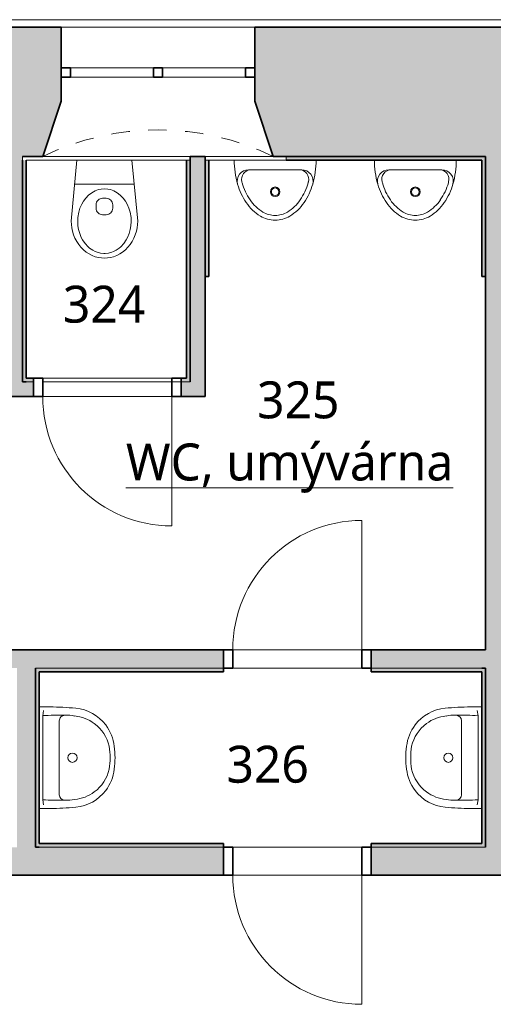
# Model space of a CAD drawing. Header units: metres. Extents: x -0.2 to 44.7, y -1.1 to 28.
# Tile 9 of 11: x 26.1 to 28.6, y 9.5 to 14.8. Entities that reach past the tile are written whole.
import ezdxf

# ---------------------------------------------------------------- set-up
doc = ezdxf.new("R2010")
doc.units = ezdxf.units.M
doc.linetypes.add('AV - Cerch_ 1 tecka 4mm', pattern=[0.006, 0.004, -0.001, 0, -0.001])
doc.layers.add('AV-MISTNOSTI', color=5, linetype='Continuous', lineweight=5, true_color=0x0000ff)
for name, color, linetype, lineweight in [('AV-SRAFY', 7, 'Continuous', 35), ('AV-STAVBA', 7, 'Continuous', 18), ('AV-VYBAVENI', 7, 'Continuous', 18)]:
    doc.layers.add(name, color=color, linetype=linetype, lineweight=lineweight)
doc.styles.add('Trebuchet MS_B', font='trebuc.ttf', dxfattribs={"height": 0.2})

# ---------------------------------------------------------------- blocks, each defined once
blk = doc.blocks.new('DO_1-P_Ocel_ - 700x1970_100-995663-3NP')
at = {"layer": 'AV-STAVBA', "color": 254, "true_color": 0xcccccc}
for p, q in [((-0.35, 0.74), (-0.35, 0.04)), ((-0.35, 0.04), (0.35, 0.04)), ((-0.35, -0.06), (0.35, -0.06))]:
    blk.add_line(p, q, dxfattribs=at)
at = {"layer": 'AV-STAVBA', "color": 254, "linetype": 'AV - Cerch_ 1 tecka 4mm', "true_color": 0xcccccc}
for p, q in [((-0.4, 0.04), (0.4, 0.04)), ((-0.35, 0.04), (0.35, 0.04)), ((-0.4, -0.04), (0.4, -0.04)), ((-0.35, -0.06), (0.35, -0.06))]:
    blk.add_line(p, q, dxfattribs=at)
at = {"layer": 'AV-STAVBA', "color": 254, "lineweight": 35, "true_color": 0xcccccc}
for p, q in [((-0.35, 0.04), (-0.4, 0.04)), ((-0.4, 0.04), (-0.4, -0.06)), ((-0.35, -0.06), (-0.35, 0.04)), ((0.4, 0.04), (0.35, 0.04)), ((0.35, 0.04), (0.35, -0.06)), ((0.4, -0.06), (0.4, 0.04)), ((-0.4, -0.06), (-0.35, -0.06)), ((0.35, -0.06), (0.4, -0.06))]:
    blk.add_line(p, q, dxfattribs=at)
at = {"layer": 'AV-STAVBA', "color": 254, "true_color": 0xcccccc}
blk.add_arc((-0.35, 0.04), 0.7, 0, 90, dxfattribs=at)
blk = doc.blocks.new('DO_1-L_Ocel_ - 700x1970_100-947950-3NP')
at = {"layer": 'AV-STAVBA', "color": 254, "true_color": 0xcccccc}
for p, q in [((0.35, 0.75), (0.35, 0.05)), ((-0.35, 0.05), (0.35, 0.05)), ((-0.35, -0.05), (0.35, -0.05))]:
    blk.add_line(p, q, dxfattribs=at)
at = {"layer": 'AV-STAVBA', "color": 254, "linetype": 'AV - Cerch_ 1 tecka 4mm', "true_color": 0xcccccc}
for p, q in [((-0.4, 0.05), (0.4, 0.05)), ((-0.35, 0.05), (0.35, 0.05)), ((-0.4, -0.05), (0.4, -0.05)), ((-0.35, -0.05), (0.35, -0.05))]:
    blk.add_line(p, q, dxfattribs=at)
at = {"layer": 'AV-STAVBA', "color": 254, "lineweight": 35, "true_color": 0xcccccc}
for p, q in [((-0.35, 0.05), (-0.4, 0.05)), ((-0.4, 0.05), (-0.4, -0.05)), ((-0.35, -0.05), (-0.35, 0.05)), ((0.4, 0.05), (0.35, 0.05)), ((0.35, 0.05), (0.35, -0.05)), ((0.4, -0.05), (0.4, 0.05)), ((-0.4, -0.05), (-0.35, -0.05)), ((0.35, -0.05), (0.4, -0.05))]:
    blk.add_line(p, q, dxfattribs=at)
at = {"layer": 'AV-STAVBA', "color": 254, "true_color": 0xcccccc}
blk.add_arc((0.35, 0.05), 0.7, 90, 180, dxfattribs=at)
blk = doc.blocks.new('DO_1-P_Ocel_ - 700x1970_150-988023-3NP')
at = {"layer": 'AV-STAVBA', "color": 254, "true_color": 0xcccccc}
for p, q in [((-0.35, 0.775), (-0.35, 0.075)), ((-0.35, 0.075), (0.35, 0.075)), ((-0.35, -0.075), (0.35, -0.075))]:
    blk.add_line(p, q, dxfattribs=at)
at = {"layer": 'AV-STAVBA', "color": 254, "linetype": 'AV - Cerch_ 1 tecka 4mm', "true_color": 0xcccccc}
for p, q in [((-0.4, 0.075), (0.4, 0.075)), ((-0.35, 0.075), (0.35, 0.075)), ((-0.4, -0.075), (0.4, -0.075)), ((-0.35, -0.075), (0.35, -0.075))]:
    blk.add_line(p, q, dxfattribs=at)
at = {"layer": 'AV-STAVBA', "color": 254, "lineweight": 35, "true_color": 0xcccccc}
for p, q in [((-0.35, 0.075), (-0.4, 0.075)), ((-0.4, 0.075), (-0.4, -0.075)), ((-0.35, -0.075), (-0.35, 0.075)), ((0.4, 0.075), (0.35, 0.075)), ((0.35, 0.075), (0.35, -0.075)), ((0.4, -0.075), (0.4, 0.075)), ((-0.4, -0.075), (-0.35, -0.075)), ((0.35, -0.075), (0.4, -0.075))]:
    blk.add_line(p, q, dxfattribs=at)
at = {"layer": 'AV-STAVBA', "color": 254, "true_color": 0xcccccc}
blk.add_arc((-0.35, 0.075), 0.7, 0, 90, dxfattribs=at)
blk = doc.blocks.new('WI_2 - 1050x750-1238841-3NP')
at = {"layer": 'AV-STAVBA', "color": 254, "linetype": 'AV - Cerch_ 1 tecka 4mm', "lineweight": 13, "true_color": 0xcccccc}
for p, q in [((1.655, 0.35), (0.605, 0.35)), ((1.655, -0.35), (0.605, -0.35))]:
    blk.add_line(p, q, dxfattribs=at)
at = {"layer": 'AV-STAVBA', "color": 254, "lineweight": 35, "true_color": 0xcccccc}
for p, q in [((0.605, -0.13), (0.605, -0.08)), ((0.605, -0.08), (0.655, -0.08)), ((0.655, -0.08), (0.655, -0.13)), ((1.105, -0.13), (1.105, -0.08)), ((1.105, -0.08), (1.155, -0.08)), ((1.155, -0.08), (1.155, -0.13)), ((1.605, -0.13), (1.605, -0.08)), ((1.605, -0.08), (1.655, -0.08)), ((1.655, -0.08), (1.655, -0.13)), ((0.655, -0.13), (0.605, -0.13)), ((1.155, -0.13), (1.105, -0.13)), ((1.655, -0.13), (1.605, -0.13))]:
    blk.add_line(p, q, dxfattribs=at)
at = {"layer": 'AV-STAVBA', "color": 254, "true_color": 0xcccccc}
for p, q in [((0.605, -0.08), (0.605, -0.13)), ((0.605, -0.08), (1.655, -0.08)), ((1.105, -0.08), (0.655, -0.08)), ((0.655, -0.08), (0.655, -0.13)), ((1.605, -0.08), (1.155, -0.08)), ((1.605, -0.08), (1.605, -0.13)), ((1.655, -0.08), (1.655, -0.13)), ((0.605, -0.13), (1.655, -0.13)), ((0.655, -0.13), (1.105, -0.13)), ((1.155, -0.13), (1.605, -0.13))]:
    blk.add_line(p, q, dxfattribs=at)
blk = doc.blocks.new('GM_Nika se zkoseným ostěním a klenutým nadpražím - 1050x850-1239062-3NP')
at = {"layer": 'AV-STAVBA', "color": 254, "linetype": 'AV - Cerch_ 1 tecka 4mm', "lineweight": 13, "true_color": 0xcccccc}
for p, q in [((0.525, 0.35), (-0.525, 0.35)), ((0.625, -0.35), (-0.625, -0.35))]:
    blk.add_line(p, q, dxfattribs=at)
blk.add_arc((0, -1.6341), 1.4281, 64.0468, 115.9532, dxfattribs=at)
blk = doc.blocks.new('Koncepční WC - WC NADRZ-1470814-3NP')
at = {"layer": 'AV-VYBAVENI', "color": 254, "lineweight": 13, "true_color": 0xcccccc}
for p, q in [((0.0876, 0.5367), (0.0708, 0.5323)), ((0.1042, 0.5392), (0.0876, 0.5367)), ((0.1203, 0.54), (0.1042, 0.5392)), ((0.1365, 0.5392), (0.1203, 0.54)), ((0.1531, 0.5367), (0.1365, 0.5392)), ((0.1699, 0.5323), (0.1531, 0.5367)), ((-0.007, 0.4814), (-0.0194, 0.4661)), ((0.0069, 0.4953), (-0.007, 0.4814)), ((0.0218, 0.5074), (0.0069, 0.4953)), ((0.0377, 0.5177), (0.0218, 0.5074)), ((0.0398, 0.4856), (0.0314, 0.4782)), ((0.0541, 0.526), (0.0377, 0.5177)), ((0.0564, 0.4971), (0.0398, 0.4856)), ((0.0708, 0.5323), (0.0541, 0.526)), ((0.0707, 0.5044), (0.0564, 0.4971)), ((0.0799, 0.5081), (0.0707, 0.5044)), ((0.0987, 0.513), (0.0799, 0.5081)), ((0.117, 0.515), (0.0987, 0.513)), ((0.1203, 0.515), (0.117, 0.515)), ((0.1237, 0.515), (0.1203, 0.515)), ((0.142, 0.513), (0.1237, 0.515)), ((0.1607, 0.5081), (0.142, 0.513)), ((0.1699, 0.5044), (0.1607, 0.5081)), ((0.1866, 0.526), (0.1699, 0.5323)), ((0.1842, 0.4971), (0.1699, 0.5044)), ((0.2008, 0.4856), (0.1842, 0.4971)), ((0.203, 0.5177), (0.1866, 0.526)), ((0.2093, 0.4782), (0.2008, 0.4856)), ((0.2188, 0.5074), (0.203, 0.5177)), ((0.2338, 0.4953), (0.2188, 0.5074)), ((0.2476, 0.4814), (0.2338, 0.4953)), ((0.2601, 0.4661), (0.2476, 0.4814)), ((-0.0396, 0.4319), (-0.047, 0.4136)), ((-0.0303, 0.4494), (-0.0396, 0.4319)), ((-0.0194, 0.4661), (-0.0303, 0.4494)), ((-0.0051, 0.4278), (-0.0139, 0.4061)), ((0.0018, 0.4409), (-0.0051, 0.4278)), ((0.0148, 0.4601), (0.0018, 0.4409)), ((0.0314, 0.4782), (0.0148, 0.4601)), ((0.2258, 0.4601), (0.2093, 0.4782)), ((0.2388, 0.4409), (0.2258, 0.4601)), ((0.2458, 0.4278), (0.2388, 0.4409)), ((0.2546, 0.4061), (0.2458, 0.4278)), ((0.271, 0.4494), (0.2601, 0.4661)), ((0.2802, 0.4319), (0.271, 0.4494)), ((0.2877, 0.4136), (0.2802, 0.4319)), ((-0.0567, 0.3764), (-0.0597, 0.34)), ((-0.0527, 0.395), (-0.0567, 0.3764)), ((-0.047, 0.4136), (-0.0527, 0.395)), ((-0.0197, 0.3855), (-0.0233, 0.3644)), ((-0.0139, 0.4061), (-0.0197, 0.3855)), ((0.2603, 0.3855), (0.2546, 0.4061)), ((0.2639, 0.3644), (0.2603, 0.3855)), ((0.2934, 0.395), (0.2877, 0.4136)), ((0.2973, 0.3764), (0.2934, 0.395)), ((0.3003, 0.34), (0.2973, 0.3764)), ((-0.0597, 0.34), (-0.0288, 0.01)), ((-0.0233, 0.3644), (-0.0247, 0.342)), ((-0.0247, 0.342), (-0.0237, 0.3197)), ((0.2653, 0.342), (0.2639, 0.3644)), ((0.2644, 0.3197), (0.2653, 0.342)), ((0.2695, 0.01), (0.3003, 0.34)), ((-0.0237, 0.3197), (-0.019, 0.2916)), ((-0.019, 0.2916), (-0.0125, 0.2698)), ((-0.0125, 0.2698), (-0.0032, 0.2484)), ((0.0753, 0.2508), (0.0753, 0.2704)), ((0.1103, 0.3054), (0.1203, 0.3054)), ((0.1203, 0.3054), (0.1303, 0.3054)), ((0.1653, 0.2508), (0.1653, 0.2704)), ((0.2439, 0.2484), (0.2532, 0.2698)), ((0.2532, 0.2698), (0.2597, 0.2916)), ((0.2597, 0.2916), (0.2644, 0.3197)), ((-0.0032, 0.2484), (0.0063, 0.2319)), ((0.0063, 0.2319), (0.0188, 0.2151)), ((0.0188, 0.2151), (0.0344, 0.199)), ((0.1203, 0.2158), (0.1103, 0.2158)), ((0.1303, 0.2158), (0.1203, 0.2158)), ((0.2063, 0.199), (0.2219, 0.2151)), ((0.2219, 0.2151), (0.2344, 0.2319)), ((0.2344, 0.2319), (0.2439, 0.2484)), ((0.0344, 0.199), (0.0515, 0.1859)), ((0.0515, 0.1859), (0.0699, 0.1759)), ((0.0699, 0.1759), (0.0885, 0.1693)), ((0.0885, 0.1693), (0.102, 0.1664)), ((0.102, 0.1664), (0.1203, 0.165)), ((0.1203, 0.165), (0.1387, 0.1664)), ((0.1387, 0.1664), (0.1521, 0.1693)), ((0.1521, 0.1693), (0.1708, 0.1759)), ((0.1708, 0.1759), (0.1891, 0.1859)), ((0.1891, 0.1859), (0.2063, 0.199)), ((-0.0409, 0.1398), (0.1203, 0.1398)), ((0.1203, 0.1398), (0.2816, 0.1398))]:
    blk.add_line(p, q, dxfattribs=at)
for centre, start, end in [((0.1103, 0.2704), 90, 180), ((0.1303, 0.2704), 360, 90), ((0.1103, 0.2508), 180, 270), ((0.1303, 0.2508), 270, 0)]:
    blk.add_arc(centre, 0.035, start, end, dxfattribs=at)
blk = doc.blocks.new('Koncepční pisoár - 440x325-1488373-3NP')
at = {"layer": 'AV-VYBAVENI', "color": 254, "true_color": 0xcccccc}
for p, q in [((-0.0189, 0.0616), (0.2689, 0.0616)), ((0.097, 0.011), (0.097, 0.01))]:
    blk.add_line(p, q, dxfattribs=at)
for radius in [0.0258, 0.0206]:
    blk.add_circle((0.125, 0.1808), radius, dxfattribs=at)
for centre, radius, start, end in [((0.125, 0.1806), 0.1542, 90, 121.2524), ((0.125, 0.1806), 0.1542, 58.7476, 90), ((0.1746, 0.0988), 0.2499, 121.2524, 145.6849), ((0.1746, 0.0988), 0.2241, 121.2524, 145.6849), ((0.125, 0.1806), 0.1285, 90, 121.2524), ((0.125, 0.1806), 0.1285, 58.7476, 90), ((0.0754, 0.0988), 0.2241, 34.3151, 58.7476), ((0.0754, 0.0988), 0.2499, 34.3151, 58.7476), ((0.2533, 0.0451), 0.3451, 145.6849, 164.2135), ((0.2533, 0.0451), 0.3193, 145.6849, 164.2135), ((-0.0033, 0.0451), 0.3193, 15.7865, 34.3151), ((-0.0033, 0.0451), 0.3451, 16.0472, 34.3151), ((0.3776, 0.01), 0.4743, 164.2135, 180), ((-0.0189, 0.1234), 0.0619, 164.2973, 270), ((-0.0057, 0.1131), 0.0516, 164.9419, 270), ((0.3776, 0.01), 0.4485, 164.2135, 164.9419), ((0.2557, 0.1131), 0.0516, 270, 15.0581), ((0.2689, 0.1234), 0.0619, 270, 16.0472), ((-0.1276, 0.01), 0.4485, 15.0581, 15.7865), ((-0.1276, 0.01), 0.4743, 360, 15.7865)]:
    blk.add_arc(centre, radius, start, end, dxfattribs=at)
blk = doc.blocks.new('Koncepční umyvadlo - 550x400-1470811-3NP')
at = {"layer": 'AV-VYBAVENI', "color": 254, "true_color": 0xcccccc}
for p, q in [((-0.075, 0.12), (0.125, 0.12)), ((0.125, 0.12), (0.325, 0.12)), ((-0.15, 0.0696), (-0.15, 0.01)), ((0.4, 0.01), (0.4, 0.0696)), ((-0.13, 0.0342), (-0.1027, 0.03)), ((-0.1027, 0.03), (0.3527, 0.03)), ((0.3527, 0.03), (0.38, 0.0342))]:
    blk.add_line(p, q, dxfattribs=at)
blk.add_circle((0.125, 0.191), 0.025, dxfattribs=at)
for centre, radius, start, end in [((0.1108, 0.183), 0.2128, 102.9464, 143.5152), ((0.087, 0.1893), 0.2291, 95.9722, 127.4241), ((0.125, 0.0213), 0.4007, 81.122, 98.878), ((0.125, -0.0054), 0.4007, 81.122, 98.878), ((0.163, 0.1893), 0.2291, 52.5759, 84.0278), ((0.1392, 0.183), 0.2128, 36.4848, 77.0536), ((0.0863, 0.1873), 0.2303, 126.9872, 174.6397), ((0.1637, 0.1873), 0.2303, 5.3603, 53.0128), ((0.1142, 0.1817), 0.2163, 143.7612, 174.2094), ((0.1358, 0.1817), 0.2163, 5.7906, 36.2388), ((1.3731, 0.0627), 1.5231, 174.4928, 179.7382), ((0.092, 0.1621), 0.1973, 167.8887, 183.5287), ((0.158, 0.1621), 0.1973, 356.4713, 12.1113), ((-1.1231, 0.0627), 1.5231, 0.2618, 5.5072), ((1.2179, 0.1148), 1.3234, 178.4771, 183.6753), ((-0.075, 0.15), 0.03, 180, 270), ((0.325, 0.15), 0.03, 270, 360), ((-0.9659, 0.1148), 1.3213, 356.3208, 1.5269)]:
    blk.add_arc(centre, radius, start, end, dxfattribs=at)
blk = doc.blocks.new('Řísma 2NP_ vnitroblok - Řísma 2NP_ vnitroblok-1646675-3NP')
at = {"layer": 'AV-STAVBA', "color": 254, "true_color": 0xcccccc}
blk.add_line((25.2351, 14.789), (39.7648, 14.789), dxfattribs=at)
blk = doc.blocks.new('D0089 - 1514 - OÚPSŘ_Benešova_rvt-1-3NP')
at = {"layer": 'AV-SRAFY', "lineweight": 5, "true_color": 0xcccccc}
h = blk.add_hatch(color=254, dxfattribs=at)
h.paths.add_polyline_path([(39.2348, 14.0482), (39.2348, 14.7482), (38.5248, 14.7482), (38.5248, 14.3082), (38.5998, 14.0482)])
h.paths.add_polyline_path([(35.7548, 14.0482), (37.3498, 14.0482), (37.4248, 14.3082), (37.4248, 14.7482), (35.6798, 14.7482), (35.6798, 14.3082)])
h.paths.add_polyline_path([(24.9948, 14.0482), (26.0848, 14.0482), (26.0848, 14.7482), (24.8748, 14.7482), (24.8748, 14.0482), (24.9748, 14.0482)])
h.paths.add_polyline_path([(24.4114, 14.0482), (24.4248, 14.0482), (24.4248, 14.7482), (23.8998, 14.7482), (23.8998, 14.0482), (23.9798, 14.0482)])
h.paths.add_polyline_path([(34.5048, 14.0482), (34.5798, 14.3082), (34.5798, 14.7482), (33.3798, 14.7482), (33.3798, 14.3082), (33.4548, 14.0482), (34.1648, 14.0482)])
h.paths.add_polyline_path([(27.5148, 14.0482), (29.2048, 14.0482), (29.2798, 14.3082), (29.2798, 14.7482), (27.5148, 14.7482), (27.5148, 14.3482)])
h.paths.add_polyline_path([(32.2048, 14.0482), (32.2798, 14.3082), (32.2798, 14.7482), (30.3798, 14.7482), (30.3798, 14.3082), (30.4548, 14.0482), (31.4843, 14.0482)])
h.paths.add_polyline_path([(22.8848, 14.0482), (23.1998, 14.0482), (23.1998, 14.7482), (22.6548, 14.7482), (22.6548, 14.0482), (22.8048, 14.0482)])
h.paths.add_polyline_path([(21.6448, 14.0482), (22.2048, 14.0482), (22.2048, 14.7482), (20.9048, 14.7482), (20.9048, 14.2982), (20.9798, 14.0482), (21.3801, 14.0482)])
h.paths.add_polyline_path([(18.5298, 14.0482), (18.6048, 14.2982), (18.6048, 14.7482), (17.7648, 14.7482), (17.7648, 14.0482), (18.3489, 14.0482)])
h.paths.add_polyline_path([(19.6048, 14.2982), (19.9048, 14.2982), (19.9048, 14.7482), (19.6048, 14.7482)])
h = blk.add_hatch(color=254, dxfattribs=at)
h.paths.add_polyline_path([(27.5148, 14.0482), (27.5148, 14.7482), (27.3448, 14.7482), (27.3448, 14.3482), (27.4448, 14.0482)])
h.paths.add_polyline_path([(26.0848, 14.0482), (26.1948, 14.0482), (26.2948, 14.3482), (26.2948, 14.7482), (26.0848, 14.7482), (26.0848, 14.4782)])
for points in [[(26.0848, 12.8282), (26.0848, 14.0482), (26.0048, 14.0482), (26.0048, 12.8282)], [(26.0848, 12.8282), (26.1048, 12.8282), (26.1048, 14.0282), (26.0848, 14.0277), (26.0848, 13.3695)], [(26.9748, 12.8482), (26.9948, 12.8482), (26.9948, 14.0282), (26.9748, 14.0282), (26.9748, 13.3695)], [(27.0748, 14.0282), (27.0748, 14.0482), (26.9948, 14.0482), (26.9948, 14.0282)], [(26.9948, 12.8282), (27.0748, 12.8282), (27.0748, 14.0282), (26.9948, 14.0282), (26.9948, 13.3695)], [(27.0948, 13.3982), (27.0948, 14.0282), (27.0748, 14.0282), (27.0748, 13.3982)], [(28.5948, 14.0282), (28.5948, 14.0482), (27.5148, 14.0482), (27.5148, 14.0282), (28.5748, 14.0282)]]:
    blk.add_hatch(color=254, dxfattribs=at).paths.add_polyline_path(points)
at = {"layer": 'AV-SRAFY', "lineweight": 18, "true_color": 0xcccccc}
for points in [[(28.5748, 13.3982), (28.5948, 13.3982), (28.5948, 14.0282), (28.5748, 14.0282)], [(28.7448, 10.3082), (28.7448, 14.0482), (28.5948, 14.0482), (28.5948, 10.3082)], [(26.1548, 11.2782), (26.1548, 11.3782), (24.2948, 11.3782), (24.2948, 11.2782), (26.0548, 11.2782)], [(26.0548, 10.3082), (26.1548, 10.3082), (26.1548, 11.2782), (26.0548, 11.2782), (26.0548, 10.4812)], [(26.1748, 10.3082), (26.1748, 11.2582), (26.1548, 11.2582), (26.1548, 10.3082)], [(28.5748, 10.3282), (28.5948, 10.3282), (28.5948, 11.2782), (28.5748, 11.2782), (28.5748, 10.4812)]]:
    blk.add_hatch(color=254, dxfattribs=at).paths.add_polyline_path(points)
h = blk.add_hatch(color=254, dxfattribs=at)
h.paths.add_polyline_path([(26.9948, 12.8282), (26.9948, 12.8482), (26.9448, 12.8482), (26.9448, 12.8282)])
h.paths.add_polyline_path([(26.1048, 12.8282), (26.1448, 12.8282), (26.1448, 12.8482), (26.1048, 12.8482)])
h = blk.add_hatch(color=254, dxfattribs=at)
h.paths.add_polyline_path([(25.0948, 12.7482), (25.1348, 12.7482), (25.1348, 12.8282), (25.0948, 12.8282)])
h.paths.add_polyline_path([(26.1448, 12.7482), (26.1448, 12.8282), (25.9348, 12.8282), (25.9348, 12.7482)])
h.paths.add_polyline_path([(27.0748, 12.7482), (27.0748, 12.8282), (26.9448, 12.8282), (26.9448, 12.7482)])
h = blk.add_hatch(color=254, dxfattribs=at)
h.paths.add_polyline_path([(27.9748, 11.2782), (28.5948, 11.2782), (28.5948, 11.3782), (27.9748, 11.3782)])
h.paths.add_polyline_path([(27.1748, 11.2782), (27.1748, 11.3782), (26.1548, 11.3782), (26.1548, 11.2782)])
h = blk.add_hatch(color=254, dxfattribs=at)
h.paths.add_polyline_path([(27.9748, 11.2582), (28.5748, 11.2582), (28.5748, 11.2782), (27.9748, 11.2782)])
h.paths.add_polyline_path([(26.1548, 11.2582), (27.1748, 11.2582), (27.1748, 11.2782), (26.1548, 11.2782)])
h = blk.add_hatch(color=254, dxfattribs=at)
h.paths.add_polyline_path([(31.1698, 10.1582), (31.1698, 10.3082), (27.9748, 10.3082), (27.9748, 10.1582), (29.4635, 10.1582)])
h.paths.add_polyline_path([(34.0148, 10.1582), (34.0148, 10.3082), (32.0698, 10.3082), (32.0698, 10.1582)])
h.paths.add_polyline_path([(23.401, 10.1582), (24.3348, 10.1582), (24.3348, 10.3082), (23.2148, 10.3082), (23.2148, 10.1582)])
h.paths.add_polyline_path([(25.1348, 10.1582), (27.1748, 10.1582), (27.1748, 10.3082), (25.1348, 10.3082)])
h.paths.add_polyline_path([(21.7948, 10.1582), (22.4148, 10.1582), (22.4148, 10.3082), (21.7948, 10.3082)])
h = blk.add_hatch(color=254, dxfattribs=at)
h.paths.add_polyline_path([(28.5948, 10.3082), (28.5948, 10.3282), (27.9748, 10.3282), (27.9748, 10.3082)])
h.paths.add_polyline_path([(26.1748, 10.3082), (27.1748, 10.3082), (27.1748, 10.3282), (26.1748, 10.3282)])
at = {"layer": 'AV-STAVBA', "color": 254, "lineweight": 35, "true_color": 0xcccccc}
for p, q in [((24.8748, 14.7482), (26.0848, 14.7482)), ((26.2948, 14.7482), (26.0848, 14.7482)), ((26.2948, 14.5282), (26.2948, 14.7482)), ((27.3448, 14.7482), (27.5148, 14.7482)), ((27.3448, 14.5282), (27.3448, 14.7482)), ((29.2798, 14.7482), (27.5148, 14.7482)), ((26.2948, 14.3482), (26.2948, 14.4782)), ((27.3448, 14.3482), (27.3448, 14.4782)), ((26.1948, 14.0482), (26.2948, 14.3482)), ((27.4448, 14.0482), (27.3448, 14.3482)), ((26.1948, 14.0482), (26.0848, 14.0482)), ((26.0848, 12.8282), (26.0848, 14.0282)), ((26.0848, 12.8282), (26.0848, 14.0282)), ((26.1048, 14.0282), (26.1048, 12.8482)), ((26.9748, 12.8482), (26.9748, 14.0282)), ((27.0748, 14.0482), (26.9948, 14.0482)), ((26.9948, 14.0482), (26.9948, 14.0282)), ((26.9948, 12.8282), (26.9948, 14.0282)), ((26.9948, 12.8482), (26.9948, 14.0282)), ((27.0748, 14.0482), (27.0748, 14.0282)), ((27.0748, 12.8282), (27.0748, 14.0282)), ((27.0748, 13.3982), (27.0748, 14.0282)), ((27.0948, 13.3982), (27.0948, 14.0282)), ((27.4448, 14.0482), (27.5148, 14.0482)), ((28.5948, 14.0482), (27.5148, 14.0482)), ((28.5948, 14.0482), (27.5148, 14.0482)), ((28.5748, 14.0282), (27.5148, 14.0282)), ((28.5748, 14.0282), (28.5748, 13.3982)), ((28.5948, 14.0482), (28.5948, 11.3782)), ((28.5948, 14.0282), (28.5948, 14.0482)), ((28.5948, 13.3982), (28.5948, 14.0282)), ((27.0948, 13.3982), (27.0748, 13.3982)), ((28.5748, 13.3982), (28.5948, 13.3982)), ((26.1448, 12.8482), (26.1048, 12.8482)), ((26.1448, 12.8282), (26.1448, 12.8482)), ((26.9748, 12.8482), (26.9448, 12.8482)), ((26.9448, 12.8482), (26.9448, 12.8282)), ((26.9948, 12.8282), (26.9948, 12.8482)), ((26.1048, 12.8282), (26.0848, 12.8282)), ((26.1048, 12.8282), (26.0848, 12.8282)), ((26.1448, 12.7482), (26.1448, 12.8282)), ((26.9448, 12.8282), (26.9448, 12.7482)), ((27.0748, 12.7482), (27.0748, 12.8282)), ((25.9348, 12.7482), (26.1448, 12.7482)), ((26.9448, 12.7482), (27.0748, 12.7482)), ((26.1548, 11.3782), (25.0948, 11.3782)), ((27.1748, 11.3782), (26.1548, 11.3782)), ((27.1748, 11.2782), (27.1748, 11.3782)), ((28.5948, 11.3782), (27.9748, 11.3782)), ((27.9748, 11.3782), (27.9748, 11.2782)), ((26.1548, 10.3082), (26.1548, 11.2782)), ((26.1548, 11.2782), (26.1548, 11.2582)), ((26.1548, 11.2582), (26.1548, 10.3082)), ((26.1748, 11.2582), (27.1748, 11.2582)), ((26.1748, 10.3282), (26.1748, 11.2582)), ((27.1748, 11.2582), (27.1748, 11.2782)), ((27.9748, 11.2782), (27.9748, 11.2582)), ((27.9748, 11.2582), (28.5748, 11.2582)), ((28.5748, 11.2782), (28.5948, 11.2782)), ((28.5948, 11.2782), (28.5748, 11.2782)), ((28.5748, 11.2582), (28.5748, 10.3282)), ((28.5948, 11.2782), (28.5948, 10.3082)), ((28.5948, 10.3282), (28.5948, 11.2782)), ((26.1748, 10.3082), (26.1548, 10.3082)), ((26.1548, 10.3082), (26.1748, 10.3082)), ((27.1748, 10.3282), (26.1748, 10.3282)), ((27.1748, 10.3082), (27.1748, 10.3282)), ((27.1748, 10.1582), (27.1748, 10.3082)), ((28.5748, 10.3282), (27.9748, 10.3282)), ((27.9748, 10.3282), (27.9748, 10.3082)), ((27.9748, 10.3082), (27.9748, 10.1582)), ((28.5948, 10.3082), (28.5948, 10.3282)), ((25.1348, 10.1582), (27.1748, 10.1582)), ((27.9748, 10.1582), (31.1698, 10.1582))]:
    blk.add_line(p, q, dxfattribs=at)
at = {"layer": 'AV-STAVBA', "color": 254, "true_color": 0xcccccc}
for p, q in [((26.2948, 14.7482), (27.3448, 14.7482)), ((26.0848, 14.0482), (26.0848, 14.0282)), ((26.9748, 14.0282), (26.1048, 14.0282)), ((26.9948, 14.0482), (26.1948, 14.0482)), ((26.9748, 14.0282), (26.9948, 14.0282)), ((27.4448, 14.0482), (27.0748, 14.0482)), ((27.0948, 14.0282), (27.0748, 14.0282)), ((27.5148, 14.0282), (27.0948, 14.0282)), ((27.5148, 14.0282), (27.5148, 14.0482)), ((26.1448, 12.8282), (26.1048, 12.8282)), ((26.1048, 12.8282), (26.1448, 12.8282)), ((26.1948, 12.8282), (26.8948, 12.8282)), ((26.9948, 12.8282), (26.9448, 12.8282)), ((26.9448, 12.8282), (26.9948, 12.8282)), ((26.8948, 12.7482), (26.1948, 12.7482)), ((27.2248, 11.3782), (27.9248, 11.3782)), ((26.1548, 11.2782), (27.1748, 11.2782)), ((27.1748, 11.2782), (26.1548, 11.2782)), ((27.9248, 11.2782), (27.2248, 11.2782)), ((27.9748, 11.2782), (28.5748, 11.2782)), ((28.5748, 11.2782), (27.9748, 11.2782)), ((27.1748, 10.3082), (26.1748, 10.3082)), ((26.1748, 10.3082), (27.1748, 10.3082)), ((27.2248, 10.3082), (27.9248, 10.3082)), ((28.5948, 10.3082), (27.9748, 10.3082)), ((27.9748, 10.3082), (28.5948, 10.3082)), ((27.9248, 10.1582), (27.2248, 10.1582))]:
    blk.add_line(p, q, dxfattribs=at)
at = {"layer": 'AV-STAVBA', "color": 254, "lineweight": 18, "true_color": 0xcccccc}
for name, p in [('Řísma 2NP_ vnitroblok - Řísma 2NP_ vnitroblok-1646675-3NP', (0, 0)), ('GM_Nika se zkoseným ostěním a klenutým nadpražím - 1050x850-1239062-3NP', (26.8198, 14.3982)), ('DO_1-L_Ocel_ - 700x1970_100-947950-3NP', (27.5748, 11.3282))]:
    blk.add_blockref(name, p, dxfattribs=at)
at = {"layer": 'AV-STAVBA', "color": 254, "lineweight": 18, "true_color": 0xcccccc, "rotation": 180}
for name, p in [('WI_2 - 1050x750-1238841-3NP', (27.9498, 14.3982)), ('DO_1-P_Ocel_ - 700x1970_100-995663-3NP', (26.5448, 12.7882)), ('DO_1-P_Ocel_ - 700x1970_150-988023-3NP', (27.5748, 10.2332))]:
    blk.add_blockref(name, p, dxfattribs=at)
at = {"layer": 'AV-VYBAVENI', "color": 254, "lineweight": 18, "true_color": 0xcccccc}
for name, p, rotation in [('Koncepční WC - WC NADRZ-1470814-3NP', (26.6498, 14.0382), 180), ('Koncepční pisoár - 440x325-1488373-3NP', (27.5798, 14.0382), 180), ('Koncepční pisoár - 440x325-1488373-3NP', (28.3398, 14.0382), 180), ('Koncepční umyvadlo - 550x400-1470811-3NP', (26.1648, 10.9182), 270), ('Koncepční umyvadlo - 550x400-1470811-3NP', (28.5848, 10.6682), 89.99999999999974)]:
    blk.add_blockref(name, p, dxfattribs=dict(at, rotation=rotation))

msp = doc.modelspace()

# ---------------------------------------------------------------- block references
at = {"lineweight": 5}
msp.add_blockref('D0089 - 1514 - OÚPSŘ_Benešova_rvt-1-3NP', (0, 0), dxfattribs=at)

# ---------------------------------------------------------------- texts
at = {"layer": 'AV-MISTNOSTI', "char_height": 0.2, "attachment_point": 1, "style": 'Trebuchet MS_B'}
for s, insert, width in [('324', (26.3039, 13.3488), 0.601266), ('325', (27.3566, 12.8307), 0.601266), ('\\LWC, umývárna', (26.6456, 12.4944), 2.324894), ('326', (27.1907, 10.8581), 0.601266)]:
    msp.add_mtext(s, dxfattribs=dict(at, insert=insert, width=width))

doc.saveas('drawing.dxf')
